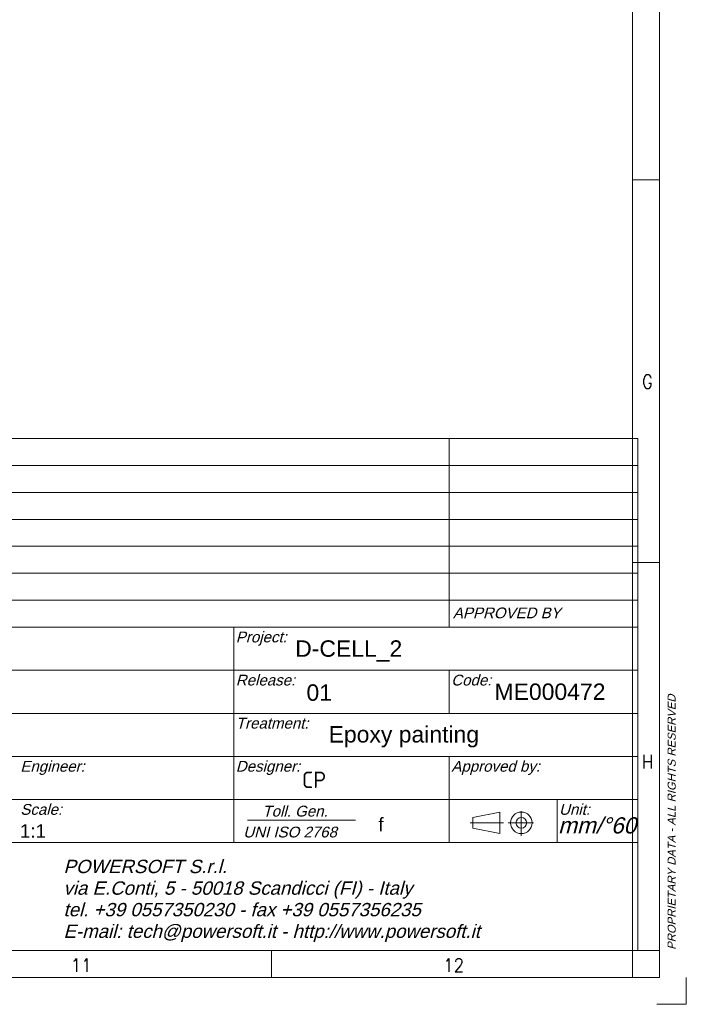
# Model space of a CAD drawing. Extents: x 0 to 840, y 0 to 594.
# Tile 33 of 84: x 716 to 840, y 0 to 183. Entities that reach past the tile are written whole.
import ezdxf
from ezdxf.enums import TextEntityAlignment as Align

# ---------------------------------------------------------------- set-up
doc = ezdxf.new("R2010")
doc.units = 0
doc.header["$LTSCALE"] = 25.4
doc.header["$MEASUREMENT"] = 0
doc.layers.get('0').update_dxf_attribs({"linetype": 'CONTINUOUS'})
for name, color, linetype in [('010', 7, 'CONTINUOUS'), ('0_TABELLA', 7, 'CONTINUOUS'), ('0_TABELLACAMPI', 7, 'CONTINUOUS'), ('0_TABELLAINTESTAZIONI', 7, 'CONTINUOUS'), ('30', 1, 'CONTINUOUS'), ('DEFAULT', 7, 'CONTINUOUS')]:
    doc.layers.add(name, color=color, linetype=linetype)
doc.styles.add('arial_ttf', font='arial.ttf')
doc.styles.add('GAL', font='simplex', dxfattribs={"width": 0.9})
doc.styles.add('seiso_ttf', font='seiso.ttf')

# ---------------------------------------------------------------- blocks, each defined once
blk = doc.blocks.new('powersoft_a1')
at = {"layer": '010', "lineweight": 0}
for p, q in [((830, 584), (830, 10)), ((830, 10), (25, 10))]:
    blk.add_line(p, q, dxfattribs=at)
at = {"layer": '0_TABELLA', "color": 7, "linetype": 'Continuous', "lineweight": 0}
for p, q in [((796, 105), (796, 70)), ((646, 100), (831, 100)), ((646, 100), (831, 100)), ((646, 100), (831, 100)), ((646, 95), (831, 95)), ((646, 95), (831, 95)), ((646, 90), (831, 90)), ((646, 90), (831, 90)), ((646, 85), (831, 85)), ((646, 85), (831, 85)), ((646, 80), (831, 80)), ((646, 75), (831, 75)), ((646, 70), (831, 70)), ((756, 70), (756, 62)), ((646, 62), (831, 62)), ((756, 62), (756, 54)), ((796, 62), (796, 54)), ((646, 54), (831, 54)), ((756, 54), (756, 46)), ((646, 46), (831, 46)), ((756, 46), (756, 38)), ((796, 46), (796, 38)), ((646, 38), (831, 38)), ((756, 38), (756, 30)), ((796, 38), (796, 30)), ((816, 38), (816, 30)), ((800.38, 34.68), (805.38, 35.68)), ((805.38, 35.68), (805.38, 31.68)), ((809.37, 35.87), (809.37, 31.24)), ((799.89, 33.68), (806.06, 33.68)), ((800.38, 34.68), (800.38, 32.68)), ((806.93, 33.68), (811.65, 33.68)), ((800.38, 32.68), (805.38, 31.68)), ((646, 30), (831, 30)), ((831, 11), (831, 10)), ((830, 10), (831, 10))]:
    blk.add_line(p, q, dxfattribs=at)
for radius in [2, 1]:
    blk.add_circle((809.37, 33.68), radius, dxfattribs=at)
at = {"layer": '0_TABELLAINTESTAZIONI', "color": 7, "linetype": 'Continuous', "lineweight": 0}
blk.add_line((758.57, 34.16), (778.57, 34.16), dxfattribs=at)
at = {"layer": '30', "lineweight": 0}
for p, q in [((835, 589), (835, 5)), ((830, 153), (835, 153)), ((830, 82), (835, 82)), ((763, 10), (763, 5)), ((830, 10), (835, 10)), ((830, 10), (830, 5)), ((835, 5), (20, 5)), ((840, 0), (840, 4.97)), ((834.5, 0), (840, 0))]:
    blk.add_line(p, q, dxfattribs=at)
at = {"layer": 'DEFAULT', "color": 7, "linetype": 'Continuous', "lineweight": 0}
for p, q in [((646, 105), (831, 105)), ((831, 10), (831, 105)), ((831, 10), (646, 10))]:
    blk.add_line(p, q, dxfattribs=at)
at = {"layer": '010', "lineweight": 0, "style": 'GAL', "width": 0.9}
for s, p in [('G', (832.78, 115.56)), ('H', (832.78, 45.03)), ('11', (727.68, 7.25)), ('12', (796.81, 7.25))]:
    blk.add_text(s, height=2.5, dxfattribs=at).set_placement(p, align=Align.MIDDLE)
at = {"layer": '0_TABELLACAMPI', "color": 2, "linetype": 'Continuous', "lineweight": 0, "style": 'arial_ttf'}
blk.add_text('f', height=2.5, dxfattribs=at).set_placement((782.84, 34.63), align=Align.TOP_LEFT)
at = {"layer": '0_TABELLACAMPI', "color": 2, "linetype": 'Continuous', "lineweight": 0, "style": 'arial_ttf', "oblique": 15}
blk.add_text('mm/°60', height=3, dxfattribs=at).set_placement((816.19, 34.71), align=Align.TOP_LEFT)
at = {"layer": '0_TABELLAINTESTAZIONI', "color": 1, "linetype": 'Continuous', "lineweight": 0, "style": 'arial_ttf', "oblique": 15}
for s, height, p in [('APPROVED BY', 2, (796.66, 73.64)), ('Project:', 2, (756.37, 69.17)), ('Release:', 2, (756.37, 61.17)), ('Code:', 2, (796.37, 61.17)), ('Treatment:', 2, (756.37, 53.17)), ('Engineer:', 2, (716.37, 45.17)), ('Designer:', 2, (756.37, 45.17)), ('Scale:', 2, (716.37, 37.17)), ('Toll. Gen.', 2, (761.32, 36.85)), ('Unit:', 2, (816.37, 37.17)), ('UNI ISO 2768', 2, (757.75, 32.97)), ('POWERSOFT S.r.l.', 2.475, (724.38, 26.82)), ('via E.Conti, 5 - 50018 Scandicci (FI) - Italy', 2.475, (724.38, 22.81)), ('tel. +39 0557350230 - fax +39 0557356235', 2.475, (724.38, 18.81)), ('E-mail: tech@powersoft.it - http://www.powersoft.it', 2.475, (724.38, 14.8))]:
    blk.add_text(s, height=height, dxfattribs=at).set_placement(p, align=Align.TOP_LEFT)
blk.add_text('PROPRIETARY DATA - ALL RIGHTS RESERVED', height=1.5, rotation=90, dxfattribs=at).set_placement((836.53, 10.11), align=Align.TOP_LEFT)

msp = doc.modelspace()

# ---------------------------------------------------------------- block references
at = {"linetype": 'Continuous', "lineweight": 0}
msp.add_blockref('powersoft_a1', (0, 0), dxfattribs=at)

# ---------------------------------------------------------------- texts
at = {"color": 7, "linetype": 'Continuous', "lineweight": 0}
for s, style, p in [('D-CELL_2', 'arial_ttf', (767.396, 67.549)), ('01', 'arial_ttf', (769.49, 59.383)), ('ME000472', 'arial_ttf', (804.398, 59.537)), ('Epoxy painting', 'arial_ttf', (773.6, 51.637)), ('CP', 'seiso_ttf', (768.655, 43.186))]:
    msp.add_text(s, height=3.048, dxfattribs=dict(at, style=style)).set_placement(p, align=Align.TOP_LEFT)
at = {"layer": '0_TABELLACAMPI', "color": 2, "linetype": 'Continuous', "lineweight": 0, "style": 'arial_ttf'}
msp.add_text('1:1', height=2.5, dxfattribs=at).set_placement((716.284, 33.414), align=Align.TOP_LEFT)
at = {"layer": '0_TABELLAINTESTAZIONI', "color": 1, "linetype": 'Continuous', "lineweight": 0, "style": 'arial_ttf', "oblique": 15}
msp.add_text('Approved by:', height=2, dxfattribs=at).set_placement((796.372, 45.168), align=Align.TOP_LEFT)

doc.saveas('drawing.dxf')
